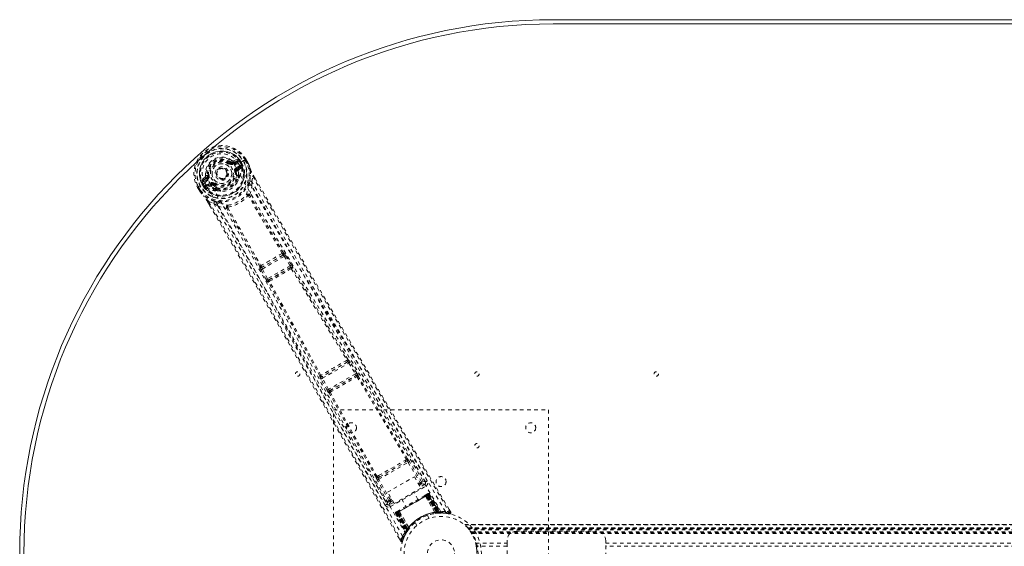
# Model space of a CAD drawing. Header units: inches. Extents: x 3.7 to 63.2, y 15.3 to 45.
# Tile 2 of 5: x 3.7 to 31.1, y 30.4 to 45. Entities that reach past the tile are written whole.
import ezdxf

# ---------------------------------------------------------------- set-up
doc = ezdxf.new("R2010")
doc.units = ezdxf.units.IN
doc.header["$MEASUREMENT"] = 0
doc.linetypes.add('SLD-Dashed', pattern=[0.075, 0.05, -0.025])
doc.linetypes.add('SLD-Solid', pattern=[0])

msp = doc.modelspace()

# ---------------------------------------------------------------- linework, layer by layer
at = {"color": 7, "linetype": 'SLD-Solid', "lineweight": 15}
for p, q in [((18.563, 45.029), (48.313, 45.029)), ((18.563, 44.911), (48.313, 44.911)), ((48.313, 44.911), (18.563, 44.911))]:
    msp.add_line(p, q, dxfattribs=at)
at = {"color": 7, "linetype": 'SLD-Dashed', "lineweight": 0}
for p, q in [((9.553, 41.039), (9.568, 41.059)), ((9.568, 41.059), (9.575, 41.054)), ((9.641, 41.051), (9.752, 41.092)), ((9.641, 41.051), (9.651, 41.033)), ((9.76, 41.138), (9.646, 41.099)), ((9.752, 41.092), (9.651, 41.033)), ((9.767, 41.066), (9.666, 41.007)), ((9.727, 40.902), (9.84, 40.966)), ((9.742, 40.876), (9.855, 40.94)), ((9.855, 40.94), (9.755, 40.854)), ((9.923, 41.093), (9.793, 41.017)), ((9.793, 41.018), (9.793, 41.017)), ((9.795, 40.843), (9.884, 40.919)), ((9.837, 41.042), (9.841, 41.044)), ((9.875, 40.974), (9.837, 41.042)), ((9.876, 40.983), (9.841, 41.044)), ((9.867, 41.059), (9.903, 40.997)), ((9.867, 41.059), (9.867, 41.059)), ((9.881, 40.963), (9.875, 40.974)), ((9.876, 40.983), (9.903, 40.996)), ((9.877, 40.982), (9.881, 40.963)), ((9.888, 40.934), (9.884, 40.919)), ((9.884, 40.919), (9.884, 40.919)), ((9.884, 40.919), (9.884, 40.919)), ((9.888, 40.934), (9.888, 40.939)), ((9.903, 40.997), (9.903, 40.996)), ((9.928, 41.095), (9.923, 41.093)), ((9.948, 41.107), (9.928, 41.095)), ((9.994, 41.134), (9.948, 41.107)), ((10.029, 41.02), (9.972, 41.12)), ((9.997, 41.136), (9.994, 41.134)), ((10.054, 41.034), (9.996, 41.136)), ((9.997, 41.136), (10.055, 41.035)), ((10.057, 41.031), (10.055, 41.035)), ((8.855, 40.642), (8.764, 40.562)), ((8.87, 40.682), (8.929, 40.69)), ((8.929, 40.69), (8.952, 40.693)), ((8.929, 40.681), (8.929, 40.69)), ((9.457, 40.826), (9.461, 40.818)), ((9.461, 40.818), (9.468, 40.805)), ((9.728, 40.791), (9.699, 40.787)), ((9.728, 40.805), (9.728, 40.791)), ((9.755, 40.854), (9.742, 40.876)), ((9.777, 40.654), (9.766, 40.673)), ((9.8, 40.661), (9.789, 40.681)), ((10.159, 40.518), (10.185, 40.666)), ((10.253, 40.604), (10.209, 40.681)), ((10.21, 40.682), (10.254, 40.605)), ((8.696, 40.385), (8.65, 40.359)), ((8.673, 40.37), (8.731, 40.27)), ((8.716, 40.396), (8.696, 40.385)), ((8.722, 40.399), (8.716, 40.396)), ((8.852, 40.474), (8.722, 40.399)), ((8.815, 40.368), (8.778, 40.431)), ((8.809, 40.448), (8.804, 40.446)), ((8.804, 40.446), (8.84, 40.384)), ((8.808, 40.546), (8.898, 40.622)), ((8.909, 40.605), (8.808, 40.546)), ((8.848, 40.381), (8.809, 40.448)), ((8.815, 40.368), (8.84, 40.384)), ((8.815, 40.368), (8.815, 40.368)), ((8.924, 40.579), (8.823, 40.52)), ((8.84, 40.384), (8.854, 40.37)), ((8.854, 40.37), (8.848, 40.381)), ((8.873, 40.408), (8.985, 40.473)), ((8.888, 40.382), (9, 40.447)), ((9.012, 40.425), (8.888, 40.382)), ((8.891, 40.346), (9.001, 40.385)), ((8.898, 40.622), (8.909, 40.605)), ((9.012, 40.425), (9, 40.447)), ((9.08, 40.417), (9.069, 40.424)), ((9.098, 40.441), (9.08, 40.417)), ((9.808, 40.634), (9.806, 40.613)), ((10.159, 40.518), (10.164, 40.391)), ((8.65, 40.359), (8.647, 40.356)), ((8.647, 40.358), (8.707, 40.256)), ((8.647, 40.356), (8.706, 40.255)), ((8.706, 40.255), (8.708, 40.252)), ((8.872, 40.352), (8.877, 40.35)), ((8.891, 40.346), (8.877, 40.35)), ((9.157, 40.29), (9.145, 40.309)), ((9.163, 40.325), (9.174, 40.306)), ((9.195, 40.26), (9.177, 40.269)), ((8.934, 39.945), (8.984, 39.857)), ((8.935, 39.946), (8.986, 39.858)), ((8.96, 39.959), (9.101, 39.907)), ((9.209, 39.84), (9.101, 39.907)), ((11.027, 38.464), (10.446, 38.129)), ((11.026, 38.464), (11.027, 38.464)), ((11.042, 38.527), (11.041, 38.527)), ((11.103, 38.458), (11.084, 38.486)), ((11.268, 38.197), (11.103, 38.458)), ((10.452, 38.08), (11.066, 38.435)), ((11.23, 38.173), (10.596, 37.807)), ((11.066, 38.435), (11.23, 38.173)), ((10.385, 38.148), (10.384, 38.147)), ((10.413, 38.06), (10.398, 38.09)), ((10.557, 37.786), (10.413, 38.06)), ((10.446, 38.129), (10.446, 38.129)), ((10.596, 37.807), (10.452, 38.08)), ((10.627, 37.773), (11.244, 38.129)), ((11.244, 38.129), (11.235, 38.119)), ((11.295, 38.104), (11.304, 38.114)), ((10.624, 37.717), (10.611, 37.714)), ((10.64, 37.776), (10.627, 37.773)), ((12.832, 35.49), (12.119, 35.079)), ((12.13, 35.033), (12.865, 35.458)), ((12.831, 35.49), (12.832, 35.49)), ((12.847, 35.552), (12.846, 35.552)), ((12.865, 35.458), (13.051, 35.158)), ((13.089, 35.181), (12.903, 35.481)), ((13.051, 35.158), (12.297, 34.722)), ((12.058, 35.097), (12.057, 35.097)), ((12.258, 34.701), (12.091, 35.012)), ((12.119, 35.079), (12.12, 35.079)), ((12.297, 34.722), (12.13, 35.033)), ((12.326, 34.687), (13.067, 35.115)), ((13.067, 35.115), (13.064, 35.11)), ((13.124, 35.095), (13.128, 35.1)), ((12.309, 34.627), (12.315, 34.628)), ((12.332, 34.688), (12.326, 34.687)), ((12.438, 26.154), (12.438, 34.154)), ((12.438, 34.154), (18.438, 34.154)), ((18.438, 34.154), (18.438, 26.154)), ((13.7, 32.218), (14.519, 32.691)), ((13.727, 32.285), (14.447, 32.701)), ((14.475, 32.77), (14.433, 32.746)), ((14.447, 32.701), (14.489, 32.724)), ((14.519, 32.691), (14.855, 32.122)), ((14.893, 32.145), (14.557, 32.713)), ((15, 32.145), (14.586, 32.846)), ((13.532, 32.237), (13.932, 31.529)), ((13.695, 32.32), (13.653, 32.295)), ((13.985, 31.621), (13.661, 32.196)), ((13.686, 32.261), (13.727, 32.285)), ((14.024, 31.643), (13.7, 32.218)), ((13.947, 31.861), (14.693, 32.291)), ((14.693, 32.291), (14.876, 31.974)), ((15, 32.144), (15, 32.145)), ((15.005, 32.135), (15, 32.144)), ((15.008, 32.125), (15.002, 32.142)), ((14.13, 31.544), (13.947, 31.861)), ((14.025, 31.456), (15.016, 32.028)), ((14.876, 31.974), (14.13, 31.544)), ((14.794, 31.659), (14.678, 31.86)), ((14.806, 32.095), (14.855, 32.122)), ((14.829, 32.056), (14.877, 32.084)), ((14.986, 32.08), (14.858, 32.006)), ((14.112, 31.576), (13.995, 31.508)), ((14.061, 31.664), (14.024, 31.643)), ((14.083, 31.625), (14.047, 31.604)), ((14.204, 31.285), (15.075, 31.787)), ((15.064, 31.781), (14.215, 31.291)), ((14.231, 31.3), (15.048, 31.772)), ((14.34, 31.665), (14.456, 31.464)), ((15.045, 31.803), (14.987, 31.77)), ((15.001, 31.746), (15, 31.744)), ((15.265, 31.295), (15, 31.744)), ((15.001, 31.746), (15.267, 31.295)), ((15.026, 31.759), (15.027, 31.76)), ((15.318, 31.292), (15.026, 31.759)), ((15.085, 31.793), (15.027, 31.76)), ((15.027, 31.76), (15.32, 31.292)), ((15.051, 31.774), (15.048, 31.772)), ((15.048, 31.772), (15.318, 31.304)), ((15.052, 31.808), (15.049, 31.806)), ((15.322, 31.304), (15.051, 31.774)), ((15.052, 31.808), (15.061, 31.813)), ((15.064, 31.815), (15.06, 31.812)), ((15.338, 31.306), (15.064, 31.781)), ((15.067, 31.783), (15.343, 31.306)), ((15.071, 31.818), (15.071, 31.818)), ((15.075, 31.82), (15.072, 31.819)), ((15.075, 31.787), (15.352, 31.307)), ((15.358, 31.307), (15.079, 31.79)), ((15.398, 31.292), (15.081, 31.795)), ((15.085, 31.793), (15.396, 31.295)), ((15.113, 31.809), (15.101, 31.802)), ((15.101, 31.802), (15.418, 31.295)), ((15.113, 31.809), (15.434, 31.295)), ((13.932, 31.529), (13.933, 31.527)), ((13.933, 31.527), (13.938, 31.519)), ((13.934, 31.525), (13.945, 31.512)), ((14.178, 31.303), (14.175, 31.301)), ((14.179, 31.304), (14.18, 31.304)), ((14.19, 31.31), (14.186, 31.308)), ((14.186, 31.308), (14.187, 31.306)), ((14.252, 31.312), (14.194, 31.279)), ((14.201, 31.316), (14.198, 31.314)), ((14.263, 31.352), (14.205, 31.319)), ((14.252, 31.312), (14.253, 31.313)), ((14.511, 30.825), (14.252, 31.312)), ((14.253, 31.313), (14.512, 30.826)), ((14.279, 31.328), (14.277, 31.328)), ((14.535, 30.872), (14.277, 31.328)), ((14.279, 31.328), (14.536, 30.874)), ((15.318, 31.304), (15.321, 31.275)), ((15.322, 31.304), (15.325, 31.276)), ((15.338, 31.306), (15.341, 31.277)), ((15.343, 31.306), (15.345, 31.277)), ((15.352, 31.307), (15.358, 31.307)), ((15.352, 31.307), (15.354, 31.278)), ((15.358, 31.307), (15.36, 31.279)), ((15.707, 31.301), (15.664, 31.373)), ((14.178, 31.269), (14.166, 31.263)), ((14.166, 31.263), (14.451, 30.728)), ((14.178, 31.269), (14.459, 30.742)), ((14.194, 31.283), (14.472, 30.757)), ((14.194, 31.279), (14.47, 30.76)), ((14.2, 31.282), (14.478, 30.8)), ((14.482, 30.804), (14.204, 31.285)), ((14.487, 30.812), (14.212, 31.289)), ((14.215, 31.291), (14.49, 30.816)), ((14.231, 31.3), (14.228, 31.298)), ((14.228, 31.298), (14.499, 30.829)), ((14.501, 30.832), (14.231, 31.3)), ((15.057, 31.213), (15.055, 31.212)), ((15.106, 31.129), (15.057, 31.213)), ((15.265, 31.295), (15.267, 31.295)), ((15.275, 31.269), (15.278, 31.27)), ((15.32, 31.292), (15.318, 31.292)), ((15.32, 31.292), (15.396, 31.295)), ((15.325, 31.276), (15.321, 31.275)), ((15.341, 31.277), (15.345, 31.277)), ((15.346, 31.278), (15.348, 31.278)), ((15.348, 31.278), (15.422, 31.281)), ((15.36, 31.279), (15.354, 31.278)), ((15.418, 31.295), (15.434, 31.295)), ((15.443, 31.281), (15.459, 31.281)), ((15.55, 31.271), (15.675, 31.256)), ((14.469, 30.731), (14.509, 30.794)), ((14.47, 30.76), (14.511, 30.825)), ((14.473, 30.769), (14.478, 30.771)), ((14.478, 30.8), (14.482, 30.804)), ((14.502, 30.783), (14.478, 30.8)), ((14.505, 30.788), (14.482, 30.804)), ((14.51, 30.796), (14.487, 30.812)), ((14.513, 30.799), (14.49, 30.816)), ((14.502, 30.783), (14.497, 30.775)), ((14.522, 30.812), (14.499, 30.829)), ((14.524, 30.815), (14.501, 30.832)), ((14.505, 30.788), (14.502, 30.783)), ((14.522, 30.812), (14.505, 30.788)), ((14.509, 30.794), (14.51, 30.795)), ((14.51, 30.796), (14.513, 30.799)), ((14.512, 30.826), (14.511, 30.825)), ((14.535, 30.872), (14.536, 30.874)), ((14.551, 30.85), (14.553, 30.852)), ((14.711, 31.013), (14.759, 30.929)), ((50.778, 30.959), (16.097, 30.959)), ((16.098, 30.959), (50.777, 30.959)), ((50.776, 30.959), (16.099, 30.959)), ((16.111, 30.947), (50.765, 30.947)), ((16.181, 30.869), (16.185, 30.864)), ((16.181, 30.869), (50.694, 30.869)), ((50.694, 30.869), (16.181, 30.869)), ((50.69, 30.864), (16.185, 30.864)), ((16.19, 30.858), (16.185, 30.864)), ((16.188, 30.86), (50.687, 30.86)), ((50.687, 30.86), (16.188, 30.86)), ((50.683, 30.855), (16.192, 30.855)), ((16.201, 30.844), (16.199, 30.846)), ((16.2, 30.845), (50.675, 30.845)), ((16.201, 30.844), (50.674, 30.844)), ((50.673, 30.842), (16.202, 30.842)), ((50.671, 30.84), (16.204, 30.84)), ((50.649, 30.81), (16.226, 30.81)), ((16.265, 30.752), (50.61, 30.752)), ((17.528, 30.769), (19.778, 30.769)), ((14.268, 30.568), (14.309, 30.494)), ((14.31, 30.494), (14.336, 30.508)), ((14.364, 30.499), (14.412, 30.62)), ((14.416, 30.631), (14.473, 30.737)), ((14.451, 30.728), (14.459, 30.742)), ((14.451, 30.699), (14.458, 30.713)), ((16.281, 30.727), (50.594, 30.727)), ((16.291, 30.709), (50.584, 30.709)), ((17.278, 30.435), (17.278, 30.519)), ((20.028, 30.519), (20.028, 30.435)), ((16.402, 30.435), (16.396, 30.456)), ((16.402, 30.435), (17.278, 30.435)), ((17.278, 30.351), (16.42, 30.351)), ((17.278, 30.435), (17.278, 29.872)), ((20.028, 29.872), (20.028, 30.435)), ((20.028, 30.435), (46.848, 30.435)), ((46.848, 30.351), (20.028, 30.351))]:
    msp.add_line(p, q, dxfattribs=at)
at = {"color": 7, "linetype": 'SLD-Dashed', "lineweight": 0, "flags": 128}
for points in [[(8.939, 40.559), (8.904, 40.629), (8.886, 40.706), (8.885, 40.786), (8.901, 40.866), (8.933, 40.941), (8.98, 41.01), (9.039, 41.07), (9.107, 41.118), (9.183, 41.154), (9.264, 41.175), (9.347, 41.18), (9.429, 41.17), (9.506, 41.144), (9.575, 41.103), (9.632, 41.049), (9.676, 40.985)], [(9.535, 41.016), (9.538, 41.02), (9.542, 41.025), (9.545, 41.029), (9.547, 41.032), (9.55, 41.035), (9.551, 41.037), (9.553, 41.039), (9.553, 41.039)], [(9.666, 41.007), (9.663, 41.012), (9.661, 41.017), (9.658, 41.021), (9.656, 41.025), (9.654, 41.029), (9.653, 41.031), (9.652, 41.033), (9.651, 41.033)], [(15.435, 31.316), (14.636, 32.686), (13.826, 34.049), (13.007, 35.403), (12.182, 36.75), (11.536, 37.805), (10.899, 38.861), (10.276, 39.92), (9.676, 40.984)], [(9.767, 41.066), (9.764, 41.071), (9.762, 41.075), (9.759, 41.08), (9.757, 41.084), (9.755, 41.087), (9.754, 41.089), (9.753, 41.091), (9.752, 41.092)], [(9.796, 41.102), (9.785, 41.081), (9.767, 41.066)], [(15.557, 31.322), (14.757, 32.697), (13.947, 34.064), (13.127, 35.423), (12.303, 36.775), (11.657, 37.834), (11.019, 38.892), (10.395, 39.953), (9.793, 41.017)], [(9.84, 40.966), (9.857, 40.973), (9.875, 40.974)], [(9.855, 40.94), (9.854, 40.941), (9.853, 40.943), (9.852, 40.945), (9.85, 40.948), (9.848, 40.952), (9.845, 40.957), (9.842, 40.961), (9.84, 40.966)], [(9.841, 41.044), (9.844, 41.046), (9.85, 41.05), (9.858, 41.054), (9.867, 41.059)], [(9.876, 40.983), (9.876, 40.983), (9.877, 40.982)], [(9.972, 41.12), (9.978, 41.124), (9.983, 41.127), (9.987, 41.13), (9.991, 41.132), (9.995, 41.134), (9.997, 41.135), (9.997, 41.136), (9.997, 41.136)], [(10.055, 41.035), (10.055, 41.035), (10.054, 41.034), (10.052, 41.033), (10.049, 41.031), (10.045, 41.029), (10.04, 41.026), (10.035, 41.023), (10.029, 41.02)], [(10.057, 41.031), (10.056, 41.031), (10.054, 41.03), (10.052, 41.029), (10.048, 41.027), (10.044, 41.026), (10.04, 41.024), (10.035, 41.022), (10.029, 41.02)], [(10.055, 41.035), (10.092, 40.946), (10.115, 40.873)], [(10.119, 40.863), (10.095, 40.939), (10.057, 41.031)], [(8.982, 40.697), (8.977, 40.696), (8.971, 40.695), (8.966, 40.694), (8.962, 40.694), (8.958, 40.693), (8.955, 40.693), (8.953, 40.693), (8.952, 40.693)], [(9.669, 40.784), (9.674, 40.784), (9.68, 40.785), (9.685, 40.786), (9.689, 40.786), (9.693, 40.787), (9.696, 40.787), (9.698, 40.787), (9.699, 40.787)], [(9.727, 40.902), (9.73, 40.897), (9.733, 40.892), (9.736, 40.887), (9.738, 40.884), (9.74, 40.88), (9.741, 40.878), (9.742, 40.876), (9.742, 40.876)], [(9.782, 40.81), (9.786, 40.832), (9.795, 40.843)], [(9.789, 40.681), (9.79, 40.74), (9.782, 40.81)], [(10.102, 40.532), (10.128, 40.689), (10.119, 40.863)], [(10.119, 40.863), (10.118, 40.868), (10.115, 40.873)], [(10.185, 40.666), (10.19, 40.669), (10.195, 40.672), (10.2, 40.675), (10.204, 40.678), (10.207, 40.68), (10.209, 40.681), (10.21, 40.682), (10.21, 40.682)], [(10.185, 40.666), (10.553, 40.026), (10.943, 39.351), (11.357, 38.639), (11.792, 37.891), (12.194, 37.203), (12.614, 36.488), (12.711, 36.323), (12.808, 36.157), (12.907, 35.99), (12.974, 35.875), (13.04, 35.764), (13.109, 35.647), (13.18, 35.525), (13.411, 35.134), (13.667, 34.7), (13.949, 34.221), (14.128, 33.919), (14.317, 33.598), (14.521, 33.251), (14.713, 32.928), (14.962, 32.505), (15.183, 32.13), (15.377, 31.801), (15.543, 31.52), (15.681, 31.285)], [(8.823, 40.52), (8.8, 40.513), (8.777, 40.514)], [(8.808, 40.546), (8.808, 40.546), (8.809, 40.544), (8.811, 40.542), (8.812, 40.538), (8.815, 40.534), (8.817, 40.53), (8.82, 40.525), (8.823, 40.52)], [(8.84, 40.384), (8.84, 40.384), (8.84, 40.384)], [(8.848, 40.381), (8.858, 40.397), (8.873, 40.408)], [(14.366, 30.634), (13.575, 32.015), (12.797, 33.4), (12.03, 34.789), (11.271, 36.179), (10.677, 37.268), (10.079, 38.349), (9.473, 39.42), (8.852, 40.474)], [(8.873, 40.408), (8.875, 40.403), (8.878, 40.398), (8.881, 40.394), (8.883, 40.39), (8.885, 40.387), (8.886, 40.384), (8.887, 40.383), (8.888, 40.382)], [(8.924, 40.579), (8.921, 40.583), (8.918, 40.588), (8.916, 40.593), (8.913, 40.597), (8.911, 40.6), (8.91, 40.602), (8.909, 40.604), (8.909, 40.605)], [(12.806, 33.613), (12.107, 34.883), (11.353, 36.271), (10.762, 37.358), (10.166, 38.438), (9.56, 39.507), (8.939, 40.559)], [(8.985, 40.473), (8.988, 40.468), (8.99, 40.463), (8.993, 40.459), (8.995, 40.455), (8.997, 40.452), (8.998, 40.449), (8.999, 40.448), (9, 40.447)], [(9.036, 40.379), (9.016, 40.388), (9.001, 40.385)], [(9.145, 40.309), (9.093, 40.338), (9.036, 40.379)], [(9.08, 40.417), (9.133, 40.378), (9.181, 40.351)], [(9.116, 40.465), (9.113, 40.46), (9.109, 40.456), (9.106, 40.452), (9.104, 40.448), (9.101, 40.445), (9.1, 40.443), (9.098, 40.441), (9.098, 40.441)], [(9.741, 40.476), (9.771, 40.524), (9.806, 40.613)], [(10.059, 40.387), (10.06, 40.395), (10.064, 40.408)], [(10.099, 40.141), (10.14, 40.264), (10.164, 40.391)], [(15.054, 32.172), (14.862, 32.496), (14.644, 32.866), (14.406, 33.27), (14.19, 33.636), (14.076, 33.828), (13.963, 34.019), (13.85, 34.211), (13.722, 34.428), (13.592, 34.648), (13.466, 34.861), (13.211, 35.295), (12.973, 35.698), (12.754, 36.07), (12.539, 36.434), (12.291, 36.857), (11.866, 37.582), (11.437, 38.314), (10.996, 39.072), (10.567, 39.811), (10.159, 40.518)], [(15.002, 32.142), (13.381, 34.888), (11.765, 37.636), (10.164, 40.391)], [(10.254, 40.605), (11.571, 38.33), (12.945, 35.985), (14.325, 33.642), (15.707, 31.301)], [(8.647, 40.356), (8.647, 40.356), (8.648, 40.357), (8.648, 40.357)], [(8.707, 40.256), (8.706, 40.256), (8.705, 40.255), (8.706, 40.255)], [(8.706, 40.255), (8.764, 40.179), (8.816, 40.122)], [(8.731, 40.27), (8.726, 40.267), (8.72, 40.264), (8.716, 40.261), (8.712, 40.259), (8.708, 40.257), (8.707, 40.256)], [(8.708, 40.252), (8.709, 40.252), (8.71, 40.254), (8.712, 40.255), (8.715, 40.258), (8.719, 40.26), (8.723, 40.264), (8.727, 40.267), (8.731, 40.27)], [(8.708, 40.252), (8.762, 40.181), (8.822, 40.114)], [(8.816, 40.122), (8.818, 40.118), (8.822, 40.114)], [(9.118, 39.963), (8.969, 40.02), (8.822, 40.114)], [(9.195, 40.26), (9.29, 40.246), (9.347, 40.248)], [(10.099, 40.141), (10.092, 40.149), (10.083, 40.154), (10.075, 40.156), (10.067, 40.155), (10.06, 40.151), (10.055, 40.144), (10.052, 40.135), (10.052, 40.125)], [(10.067, 40.12), (10.065, 40.122), (10.064, 40.123), (10.06, 40.125), (10.052, 40.125)], [(11.008, 38.513), (10.532, 39.316), (10.067, 40.12)], [(11.041, 38.527), (10.566, 39.329), (10.101, 40.132)], [(8.934, 39.945), (8.933, 39.945), (8.934, 39.945), (8.937, 39.946), (8.94, 39.948), (8.944, 39.95), (8.95, 39.953), (8.955, 39.956), (8.96, 39.959)], [(8.96, 39.959), (9.368, 39.255), (9.792, 38.52), (10.232, 37.753), (10.63, 37.056), (10.886, 36.607), (11.154, 36.136), (11.434, 35.643), (11.711, 35.153), (11.952, 34.728), (12.27, 34.165), (12.609, 33.566), (12.967, 32.931), (13.3, 32.342), (14.336, 30.508)], [(8.984, 39.857), (10.291, 37.59), (11.634, 35.229), (12.973, 32.86), (14.31, 30.494)], [(9.101, 39.907), (9.471, 39.266), (9.856, 38.597), (10.255, 37.9), (10.635, 37.235), (11.018, 36.561), (11.401, 35.886), (11.773, 35.228), (12.13, 34.597), (12.463, 34.008), (12.835, 33.35), (13.184, 32.732), (13.526, 32.124), (13.881, 31.495)], [(9.209, 39.84), (9.33, 39.797), (9.458, 39.771)], [(9.209, 39.84), (10.794, 37.076), (12.366, 34.302), (13.934, 31.525)], [(9.244, 39.934), (9.257, 39.931), (9.264, 39.929)], [(9.495, 39.803), (9.486, 39.808), (9.477, 39.811), (9.468, 39.81), (9.461, 39.806), (9.456, 39.799), (9.454, 39.791), (9.455, 39.781), (9.458, 39.771)], [(10.384, 38.148), (9.928, 38.96), (9.464, 39.765)], [(9.495, 39.803), (9.491, 39.796), (9.491, 39.792), (9.491, 39.79), (9.492, 39.788)], [(9.492, 39.788), (9.956, 38.983), (10.413, 38.17)], [(11.066, 38.435), (11.072, 38.439), (11.079, 38.443), (11.085, 38.447), (11.09, 38.45), (11.095, 38.453), (11.099, 38.455), (11.101, 38.457), (11.103, 38.458)], [(11.23, 38.173), (11.237, 38.177), (11.243, 38.181), (11.25, 38.185), (11.255, 38.189), (11.26, 38.192), (11.264, 38.194), (11.266, 38.196), (11.268, 38.197)], [(11.23, 38.173), (11.235, 38.166), (11.239, 38.159), (11.244, 38.145), (11.246, 38.135), (11.244, 38.129)], [(10.413, 38.06), (10.417, 38.062), (10.426, 38.067), (10.439, 38.073), (10.452, 38.08)], [(10.452, 38.08), (10.449, 38.088), (10.446, 38.097), (10.442, 38.111), (10.442, 38.122), (10.444, 38.126), (10.445, 38.128), (10.446, 38.129)], [(11.262, 38.09), (12.036, 36.815), (12.815, 35.537)], [(12.846, 35.552), (12.068, 36.83), (11.295, 38.104)], [(10.557, 37.786), (10.559, 37.787), (10.561, 37.789), (10.565, 37.791), (10.57, 37.793), (10.576, 37.796), (10.582, 37.8), (10.589, 37.803), (10.596, 37.807)], [(10.627, 37.773), (10.621, 37.774), (10.613, 37.781), (10.604, 37.792), (10.6, 37.799), (10.596, 37.807)], [(12.058, 35.097), (11.341, 36.409), (10.624, 37.717)], [(12.086, 35.116), (11.369, 36.43), (10.652, 37.738)], [(12.865, 35.458), (12.872, 35.462), (12.879, 35.466), (12.885, 35.47), (12.891, 35.473), (12.896, 35.476), (12.899, 35.479), (12.902, 35.48), (12.903, 35.481)], [(12.903, 35.481), (12.885, 35.509), (12.884, 35.511)], [(13.051, 35.158), (13.058, 35.162), (13.065, 35.166), (13.071, 35.17), (13.077, 35.173), (13.081, 35.176), (13.085, 35.179), (13.088, 35.18), (13.089, 35.181)], [(12.072, 35.082), (12.069, 35.083), (12.058, 35.097)], [(12.091, 35.012), (12.076, 35.042), (12.075, 35.044)], [(12.091, 35.012), (12.092, 35.013), (12.095, 35.014), (12.099, 35.016), (12.104, 35.019), (12.11, 35.022), (12.116, 35.026), (12.123, 35.029), (12.13, 35.033)], [(13.093, 35.08), (13.788, 33.928), (14.475, 32.77)], [(14.504, 32.785), (13.817, 33.943), (13.124, 35.095)], [(12.258, 34.701), (12.259, 34.702), (12.262, 34.703), (12.266, 34.706), (12.271, 34.708), (12.277, 34.711), (12.283, 34.715), (12.29, 34.719), (12.297, 34.722)], [(13.625, 32.277), (12.966, 33.451), (12.315, 34.628)], [(13.653, 32.295), (12.994, 33.47), (12.344, 34.647)], [(13.695, 32.32), (13.878, 32.426), (14.064, 32.533), (14.25, 32.64), (14.433, 32.746)], [(13.727, 32.285), (13.904, 32.387), (14.082, 32.49), (14.266, 32.596), (14.447, 32.701)], [(14.519, 32.691), (14.532, 32.698), (14.544, 32.706), (14.553, 32.711), (14.557, 32.713)], [(13.686, 32.261), (13.669, 32.256), (13.656, 32.257)], [(13.661, 32.196), (13.665, 32.198), (13.674, 32.203), (13.687, 32.21), (13.7, 32.218)], [(14.855, 32.122), (14.868, 32.131), (14.88, 32.138), (14.889, 32.143), (14.893, 32.145)], [(15.002, 32.142), (14.967, 32.155), (14.893, 32.145)], [(14.877, 32.084), (14.876, 32.085), (14.875, 32.087), (14.873, 32.091), (14.87, 32.095), (14.867, 32.101), (14.863, 32.108), (14.859, 32.115), (14.855, 32.122)], [(14.877, 32.084), (14.951, 32.093), (14.986, 32.08)], [(15.016, 32.028), (15.004, 32.047), (14.995, 32.064), (14.988, 32.076), (14.986, 32.08)], [(13.985, 31.621), (13.939, 31.562), (13.934, 31.529)], [(13.985, 31.621), (13.989, 31.623), (13.998, 31.628), (14.01, 31.635), (14.024, 31.643)], [(13.995, 31.508), (14.001, 31.545), (14.047, 31.604)], [(14.047, 31.604), (14.046, 31.605), (14.045, 31.607), (14.042, 31.611), (14.04, 31.616), (14.036, 31.622), (14.032, 31.628), (14.028, 31.636), (14.024, 31.643)], [(14.985, 31.769), (14.807, 31.666), (14.625, 31.561), (14.443, 31.456), (14.265, 31.353)], [(15, 31.744), (14.821, 31.641), (14.639, 31.536), (14.458, 31.431), (14.279, 31.328)], [(15.001, 31.746), (15.007, 31.766), (15.008, 31.771)], [(15.026, 31.759), (15.018, 31.766), (15.008, 31.771)], [(15.046, 31.804), (15.045, 31.803), (15.044, 31.803)], [(15.051, 31.774), (15.058, 31.778), (15.065, 31.782), (15.071, 31.785), (15.076, 31.788), (15.08, 31.791), (15.083, 31.792), (15.085, 31.793), (15.085, 31.793)], [(15.059, 31.811), (15.059, 31.811), (15.058, 31.811), (15.056, 31.809), (15.053, 31.806)], [(15.101, 31.802), (15.098, 31.801), (15.091, 31.796), (15.08, 31.79), (15.067, 31.783)], [(15.079, 31.79), (15.092, 31.797), (15.103, 31.804), (15.11, 31.808), (15.113, 31.809)], [(15.085, 31.793), (15.081, 31.799), (15.079, 31.8)], [(13.995, 31.508), (13.998, 31.504), (14.004, 31.492), (14.014, 31.476), (14.025, 31.456)], [(14.198, 31.314), (14.195, 31.313), (14.192, 31.311), (14.19, 31.31), (14.189, 31.31)], [(14.198, 31.313), (14.195, 31.312), (14.192, 31.311), (14.191, 31.311), (14.191, 31.311)], [(14.252, 31.334), (14.251, 31.323), (14.253, 31.313)], [(14.277, 31.328), (14.257, 31.333), (14.252, 31.334)], [(14.166, 31.263), (14.169, 31.264), (14.176, 31.268), (14.187, 31.275), (14.2, 31.282)], [(14.212, 31.289), (14.199, 31.282), (14.188, 31.276), (14.181, 31.271), (14.178, 31.269)], [(14.194, 31.279), (14.194, 31.279), (14.196, 31.28), (14.199, 31.281), (14.203, 31.284), (14.208, 31.287), (14.214, 31.29), (14.221, 31.294), (14.228, 31.298)], [(15.284, 31.269), (15.469, 31.281), (15.512, 31.276)], [(15.403, 31.281), (15.396, 31.281), (15.36, 31.279)], [(15.401, 31.289), (15.397, 31.294), (15.397, 31.296)], [(15.448, 31.283), (15.437, 31.29), (15.426, 31.299)], [(15.436, 31.29), (15.433, 31.295), (15.432, 31.296)], [(15.675, 31.259), (15.683, 31.259), (15.691, 31.261), (15.699, 31.265), (15.705, 31.27), (15.709, 31.276), (15.711, 31.284), (15.711, 31.291), (15.708, 31.298)], [(15.681, 31.285), (15.679, 31.274), (15.677, 31.265), (15.675, 31.258), (15.675, 31.256)], [(15.707, 31.301), (15.706, 31.301), (15.705, 31.3), (15.7, 31.296), (15.691, 31.291), (15.686, 31.288), (15.681, 31.285)], [(16.197, 30.849), (16.198, 30.848), (16.2, 30.845)], [(14.312, 30.496), (14.318, 30.49), (14.324, 30.485), (14.332, 30.482), (14.34, 30.481), (14.348, 30.482), (14.354, 30.485), (14.36, 30.49), (14.363, 30.497)]]:
    msp.add_lwpolyline(points, dxfattribs=at)
at = {"color": 7, "linetype": 'SLD-Dashed', "lineweight": 0}
for centre, radius in [((9.326, 40.74), 0.7), ((9.326, 40.74), 0.69), ((9.326, 40.74), 0.623), ((9.326, 40.74), 0.32), ((9.326, 40.74), 0.275), ((9.326, 40.74), 0.188), ((9.326, 40.74), 0.157), ((9.326, 40.74), 0.142), ((9.326, 40.74), 0.14), ((9.326, 40.74), 0.138), ((11.438, 35.154), 0.0625), ((16.438, 35.154), 0.0625), ((21.438, 35.154), 0.0625), ((12.938, 33.654), 0.141), ((17.938, 33.654), 0.14), ((16.438, 33.154), 0.0625), ((15.438, 32.154), 0.14), ((15.438, 30.154), 1.125), ((15.438, 30.154), 1.03), ((15.438, 30.154), 0.376)]:
    msp.add_circle(centre, radius, dxfattribs=at)
at = {"color": 7, "linetype": 'SLD-Solid', "lineweight": 15}
for radius in [14.875, 14.757, 14.757]:
    msp.add_arc((18.563, 30.154), radius, 90, 270, dxfattribs=at)
at = {"color": 7, "linetype": 'SLD-Dashed', "lineweight": 0}
for centre, radius, start, end in [((9.326, 40.74), 0.78, 30.5288, 209.4712), ((9.326, 40.74), 0.78, 30, 209.4852), ((9.326, 40.74), 0.75, 30.4562, 209.5438), ((9.326, 40.74), 0.629, 30.5444, 209.4557), ((9.326, 40.74), 0.599, 30.5443, 209.4557), ((9.319, 40.751), 0.543, 29.366, 210.6339), ((9.326, 40.74), 0.459, 52.774, 187.226), ((9.326, 40.74), 0.787, 218.3239, 21.6761), ((9.326, 40.74), 0.758, 218.3239, 21.6761), ((9.326, 40.74), 0.632, 216.0641, 23.9358), ((9.326, 40.74), 0.602, 216.2697, 23.7303), ((9.326, 40.74), 0.4, 52.774, 187.226), ((9.326, 40.74), 0.376, 52.774, 187.226), ((9.326, 40.74), 0.346, 52.774, 187.2261), ((9.326, 40.74), 0.275, 0.0002, 179.9998), ((9.607, 41.11), 0.119, 232.7751, 299.9994), ((9.607, 41.11), 0.089, 232.774, 300), ((8.465, 41.933), 1.407, 321.5672, 323.9828), ((9.611, 41.116), 0.0714, 240.3148, 295.2472), ((9.631, 41.142), 0.0455, 232.5334, 288.6421), ((9.625, 41.077), 0.0301, 301.457, 47.6178), ((9.8, 40.768), 0.249, 91.7055, 119.8614), ((9.738, 41.118), 0.0299, 298.049, 42.1081), ((9.633, 40.976), 0.206, 37.6589, 51.659), ((9.326, 40.74), 0.593, 30.5524, 37.6091), ((9.445, 40.92), 0.44, 323.9349, 359.9017), ((9.398, 40.887), 0.491, 326.1266, 5.5131), ((9.87, 40.914), 0.0305, 53.8287, 120.9589), ((9.775, 40.919), 0.115, 9.6993, 22.2749), ((8.825, 40.676), 0.0455, 311.3429, 7.4818), ((8.884, 40.649), 0.0301, 192.3461, 298.5785), ((8.858, 40.681), 0.0715, 304.7768, 359.7615), ((8.864, 40.682), 0.089, 300, 7.226), ((8.864, 40.682), 0.119, 300, 7.225), ((9.326, 40.74), 0.275, 180.0001, 359.9999), ((9.326, 40.74), 0.376, 232.774, 7.226), ((9.326, 40.74), 0.346, 232.774, 7.2261), ((9.32, 40.75), 0.453, 249.7482, 350.251), ((9.329, 40.735), 0.411, 249.0118, 350.9884), ((9.326, 40.74), 0.157, 275.1542, 320.0596), ((9.787, 40.799), 0.119, 119.9995, 187.2256), ((9.787, 40.799), 0.089, 120, 187.226), ((9.785, 40.806), 0.0565, 121.9567, 181.5679), ((9.759, 40.79), 0.031, 40.1663, 178.1949), ((9.271, 40.704), 0.465, 355.8373, 10.796), ((9.764, 40.663), 0.0305, 35.6314, 166.067), ((9.754, 40.638), 0.0371, 70.1668, 120.729), ((9.769, 40.828), 0.0299, 31.0031, 118.9467), ((9.793, 40.63), 0.0504, 94.2206, 121.7544), ((9.804, 40.611), 0.0506, 94.3204, 121.7505), ((9.748, 40.638), 0.0326, 342.181, 28.3496), ((9.763, 40.636), 0.0444, 357.4037, 34.9867), ((11.236, 41.307), 1.202, 201.1862, 211.3433), ((13.638, 41.923), 3.675, 196.7613, 199.9891), ((8.159, 41.304), 1.066, 297.3381, 298.8627), ((8.792, 40.572), 0.0299, 197.887, 301.9555), ((8.967, 40.592), 0.206, 188.3388, 202.3418), ((9.326, 40.74), 0.593, 202.3909, 209.4476), ((8.364, 41.194), 0.869, 298.48, 300.4352), ((9.058, 40.349), 0.242, 119.7366, 148.8246), ((8.923, 40.419), 0.0844, 215.4052, 232.6137), ((8.902, 40.355), 0.0306, 119.0396, 186.1641), ((9.044, 40.37), 0.119, 52.7735, 120), ((9.028, 40.4), 0.0299, 121.0484, 209.0033), ((9.044, 40.37), 0.089, 52.774, 120), ((9.039, 40.375), 0.0567, 58.2309, 117.9772), ((9.066, 40.39), 0.031, 61.5947, 200.0498), ((9.307, 40.772), 0.494, 256.9721, 343.0278), ((9.335, 40.724), 0.476, 271.472, 328.527), ((9.774, 40.588), 0.0404, 37.3041, 82.7767), ((9.175, 40.465), 0.887, 339.1303, 354.9707), ((10.112, 40.359), 0.0608, 32.3815, 151.9716), ((7.977, 41.124), 2.206, 341.0605, 344.4306), ((9.982, 39.899), 0.644, 74.0887, 79.2602), ((8.731, 40.27), 0.03, 210.2178, 215.2738), ((7.879, 39.369), 1.201, 28.6557, 38.8149), ((6.145, 37.596), 3.676, 40.0106, 43.238), ((9.164, 40.756), 0.497, 234.814, 273.6305), ((9.11, 40.726), 0.439, 240.0683, 276.087), ((9.173, 40.322), 0.0305, 73.9313, 204.3717), ((9.187, 40.281), 0.0505, 118.2686, 145.7533), ((9.198, 40.261), 0.0506, 118.242, 145.6866), ((9.197, 40.309), 0.0444, 205.0202, 242.6859), ((9.2, 40.318), 0.0371, 119.2747, 169.834), ((9.202, 40.323), 0.0326, 211.6485, 257.8226), ((9.233, 40.275), 0.0404, 157.237, 202.6769), ((9.319, 40.752), 0.965, 280.5262, 319.4746), ((9.355, 40.689), 0.844, 279.7729, 320.2273), ((10.048, 40.107), 0.0608, 33.6675, 136.5431), ((9.995, 40.071), 0.0786, 43.3238, 83.7387), ((10.109, 40.053), 0.0794, 96.051, 122.512), ((10.113, 40.14), 0.0143, 177.5556, 213.3396), ((9.724, 39.751), 0.642, 160.7339, 165.9184), ((9.667, 42.098), 2.205, 255.5689, 258.9411), ((9.262, 39.868), 0.0608, 88.0306, 207.6178), ((9.639, 40.733), 0.887, 245.0291, 260.8697), ((9.512, 39.798), 0.0608, 103.4575, 206.3324), ((9.57, 39.825), 0.0786, 156.2656, 196.6689), ((9.451, 39.758), 0.0143, 26.6595, 62.432), ((9.528, 39.718), 0.0795, 117.4956, 143.9434), ((27.079, 9.991), 32.739, 119.3992, 120.6007), ((27.417, 9.405), 33.363, 119.4249, 120.575), ((11.057, 38.44), 0.0879, 100.2447, 123.9531), ((10.939, 38.459), 0.0873, 3.1924, 38.1879), ((11.003, 38.503), 0.0451, 301.0511, 32.1443), ((11.004, 38.503), 0.0451, 301.0455, 32.1398), ((11.014, 38.407), 0.0587, 27.8284, 76.6393), ((11.001, 38.443), 0.0933, 27.5367, 64.1315), ((10.452, 38.09), 0.089, 116.181, 139.6174), ((10.494, 38.202), 0.0872, 201.8029, 236.8132), ((11.14, 38.092), 0.165, 7.629, 39.41), ((10.424, 38.169), 0.0451, 207.8504, 298.9532), ((10.424, 38.168), 0.0451, 207.8602, 298.9554), ((10.477, 38.14), 0.0933, 175.8695, 212.4657), ((-5.499, 66.417), 32.876, 299.4017, 300.5982), ((-7.561, 69.989), 37.038, 299.4554, 300.5444), ((11.257, 38.08), 0.0451, 32.5995, 119.1054), ((11.206, 38.065), 0.0612, 23.9359, 61.5372), ((11.266, 38.09), 0.0451, 32.4879, 119.1372), ((11.313, 38.014), 0.092, 101.4665, 123.9897), ((10.711, 37.844), 0.165, 200.5944, 232.3668), ((10.651, 37.734), 0.0451, 120.8625, 207.511), ((10.664, 37.737), 0.0451, 120.891, 207.4035), ((10.692, 37.656), 0.0918, 116.0233, 138.5485), ((10.701, 37.774), 0.0607, 178.2947, 216.2268), ((29.234, 6.258), 33.569, 119.2813, 120.7188), ((29.154, 6.396), 33.36, 119.2946, 120.7054), ((12.884, 35.435), 0.123, 107.6582, 123.66), ((12.761, 35.494), 0.0697, 356.9352, 39.0885), ((12.808, 35.529), 0.0451, 300.6377, 31.6288), ((12.809, 35.529), 0.0451, 300.6317, 31.6303), ((12.809, 35.432), 0.0626, 24.4839, 68.4551), ((12.78, 35.456), 0.118, 27.9857, 55.3683), ((13.007, 35.117), 0.0601, 358.5936, 43.1019), ((12.913, 35.047), 0.222, 13.6385, 37.1197), ((12.097, 35.118), 0.0451, 208.3731, 299.3677), ((12.175, 35.106), 0.118, 184.6392, 212.0191), ((12.142, 35.005), 0.125, 116.4399, 132.2413), ((12.098, 35.117), 0.0433, 232.7781, 300.2184), ((12.151, 35.141), 0.0697, 200.9123, 243.0677), ((12.181, 35.069), 0.0626, 171.547, 215.5136), ((-3.816, 63.502), 33.03, 299.2676, 300.7324), ((-5.347, 66.154), 36.134, 299.3135, 300.6865), ((13.086, 35.071), 0.0451, 31.9694, 119.4229), ((13.041, 35.058), 0.057, 22.6078, 66.4859), ((13.09, 35.076), 0.0451, 31.9405, 119.4437), ((13.168, 34.966), 0.136, 108.862, 123.283), ((12.462, 34.787), 0.222, 202.8805, 226.3613), ((12.355, 34.74), 0.0601, 196.897, 241.402), ((12.349, 34.648), 0.0451, 120.5592, 208.0585), ((12.355, 34.649), 0.0451, 120.5783, 208.0299), ((12.405, 34.525), 0.136, 116.7387, 131.1086), ((12.389, 34.681), 0.0567, 173.3813, 217.526), ((148.608, 108.507), 155.084, 208.89692, 210.0972), ((14.382, 32.705), 0.0652, 356.4256, 39.4458), ((14.61, 32.55), 0.258, 114.2185, 121.5616), ((14.414, 32.727), 0.075, 358.0101, 34.8035), ((14.465, 32.763), 0.0456, 301.9289, 28.9977), ((14.448, 32.658), 0.0772, 24.5322, 58.3888), ((14.3, 32.581), 0.289, 27.3511, 45.0221), ((13.776, 32.068), 0.258, 118.4462, 125.774), ((13.659, 32.295), 0.0384, 207.0802, 265.3625), ((13.905, 32.352), 0.289, 194.9824, 212.6475), ((13.722, 32.327), 0.0756, 205.3467, 241.8399), ((13.763, 32.263), 0.0773, 181.6231, 215.4588), ((13.756, 32.343), 0.0652, 200.5429, 243.5472), ((14.854, 32.122), 0.0451, 300.4268, 30.3558), ((14.963, 32.119), 0.045, 300.0189, 7.9886), ((13.582, 34.636), 2.87, 299.6422, 300.84), ((14.963, 32.119), 0.105, 299.9137, 30.639), ((14.024, 31.643), 0.0451, 209.6171, 299.5741), ((14.998, 31.746), 0.0265, 68.3657, 119.3854), ((15.002, 31.744), 0.0299, 31.7987, 119.8124), ((14.661, 31.557), 0.443, 29.0863, 32.8322), ((14.666, 31.56), 0.441, 29.0762, 32.8424), ((15.06, 31.777), 0.03, 31.9301, 119.9375), ((14.695, 31.576), 0.421, 29.037, 32.9768), ((14.699, 31.578), 0.421, 29.0372, 32.9763), ((15.076, 31.785), 0.0315, 87.9463, 120.6855), ((14.714, 31.587), 0.412, 29.02, 33.0474), ((14.993, 31.899), 0.112, 310.0686, 314.018), ((14.361, 31.379), 0.827, 29.7756, 31.631), ((15.087, 31.793), 0.03, 31.9947, 119.9954), ((15.076, 31.787), 0.03, 31.9858, 96.5576), ((15.086, 31.792), 0.0305, 32.3671, 99.3681), ((12.49, 33.99), 2.857, 299.1578, 300.3612), ((13.973, 31.547), 0.105, 209.3638, 300.0832), ((13.973, 31.547), 0.045, 232.0115, 299.9784), ((14.193, 31.277), 0.03, 120.0102, 207.9983), ((14.204, 31.284), 0.03, 143.4885, 208.0309), ((14.206, 31.283), 0.0315, 119.3022, 152.3675), ((14.147, 31.418), 0.119, 285.9013, 289.56), ((14.22, 31.293), 0.03, 120.0687, 208.0648), ((14.554, 31.495), 0.408, 206.9262, 210.9938), ((14.227, 31.291), 0.0353, 111.8135, 200.6776), ((14.95, 31.719), 0.854, 208.4253, 210.2204), ((14.579, 31.509), 0.424, 207.0452, 210.9589), ((14.609, 31.526), 0.444, 207.1718, 210.9082), ((14.61, 31.527), 0.442, 207.1674, 210.923), ((14.278, 31.326), 0.0299, 120.1876, 208.2058), ((14.278, 31.33), 0.0266, 120.7865, 171.4574), ((15.438, 30.153), 1.158, 77.8714, 162.1368), ((15.454, 30.126), 1.19, 90.8801, 149.12), ((15.437, 30.155), 1.155, 94.2141, 145.7859), ((15.437, 30.155), 1.155, 94.9104, 145.0897), ((15.437, 30.155), 1.155, 95.8864, 144.1136), ((15.26, 30.494), 0.812, 80.3661, 85.6165), ((15.265, 30.501), 0.809, 79.0854, 84.46), ((15.263, 30.476), 0.837, 78.2585, 83.5264), ((15.393, 31.306), 0.0429, 324.1631, 12.9951), ((15.567, 29.957), 1.365, 90.4176, 95.5481), ((15.531, 31.307), 0.03, 265.9228, 29.7404), ((15.46, 30.127), 1.2, 78.1038, 85.3372), ((14.194, 31.277), 0.0305, 140.7226, 207.6356), ((15.438, 30.154), 1.128, 90.4734, 149.5266), ((15.419, 30.186), 1.12, 97.9257, 142.0744), ((15.299, 31.294), 0.0345, 178.9534, 225.1675), ((15.298, 31.294), 0.0311, 178.3174, 229.6507), ((15.251, 30.562), 0.732, 84.7551, 88.7678), ((15.344, 31.307), 0.0297, 211.482, 274.549), ((15.345, 31.307), 0.0297, 211.4757, 274.476), ((15.437, 30.154), 1.127, 90.7805, 95.7093), ((15.439, 30.13), 1.154, 89.9245, 93.9569), ((15.437, 30.318), 0.963, 89.6258, 92.5174), ((15.422, 31.311), 0.0299, 211.8075, 270.7468), ((15.422, 31.311), 0.03, 226.8612, 271.2526), ((15.443, 31.311), 0.0299, 211.9078, 269.6971), ((15.458, 31.352), 0.0707, 241.4569, 268.8951), ((15.438, 30.154), 1.127, 85.3424, 90.4735), ((15.459, 31.311), 0.03, 211.9876, 268.9199), ((15.438, 30.162), 1.12, 88.9241, 89.8098), ((15.438, 30.161), 1.12, 77.896, 85.3624), ((15.681, 31.285), 0.03, 257.8487, 30.5259), ((15.251, 30.463), 0.843, 156.4916, 161.724), ((14.39, 30.866), 0.137, 299.4076, 323.5139), ((15.22, 30.478), 0.805, 155.5275, 160.9255), ((14.443, 30.746), 0.0299, 329.2524, 28.1964), ((15.243, 30.473), 0.825, 154.423, 159.5935), ((14.427, 30.866), 0.109, 301.2459, 330.4804), ((14.485, 30.81), 0.0297, 325.5269, 28.5208), ((14.486, 30.812), 0.0297, 325.4509, 28.5254), ((15.215, 30.31), 0.856, 143.5428, 145.4968), ((15.178, 30.519), 0.733, 151.2412, 155.2424), ((14.52, 30.844), 0.031, 10.2246, 61.6911), ((14.519, 30.844), 0.0345, 14.8382, 61.038), ((15.337, 30.176), 1.092, 37.6145, 45.7627), ((15.306, 30.148), 1.134, 38.7625, 39.4613), ((15.297, 30.141), 1.145, 37.6043, 38.8777), ((15.31, 30.152), 1.128, 35.6735, 38.5399), ((15.313, 30.154), 1.125, 28.6002, 37.5943), ((17.528, 30.519), 0.25, 90, 180), ((19.778, 30.519), 0.25, 0, 90), ((15.456, 30.118), 1.206, 154.6799, 161.873), ((14.336, 30.509), 0.03, 209.4693, 342.1526), ((14.369, 30.563), 0.0638, 238.615, 265.7914), ((15.431, 30.157), 1.12, 154.6373, 162.102), ((15.542, 29.943), 1.365, 144.4502, 149.5827), ((14.392, 30.649), 0.03, 210.2603, 334.0764), ((15.438, 30.154), 1.128, 149.5282, 154.6576), ((14.461, 30.768), 0.0429, 227.0145, 275.8227), ((14.424, 30.714), 0.03, 331.0823, 28.0148), ((14.432, 30.727), 0.0299, 330.2962, 28.1056), ((15.185, 30.299), 0.836, 148.7934, 150.351), ((15.313, 30.154), 1.125, 329.3836, 30.6164), ((15.475, 30.176), 0.961, 4.7856, 10.4764)]:
    msp.add_arc(centre, radius, start, end, dxfattribs=at)

doc.saveas('drawing.dxf')
